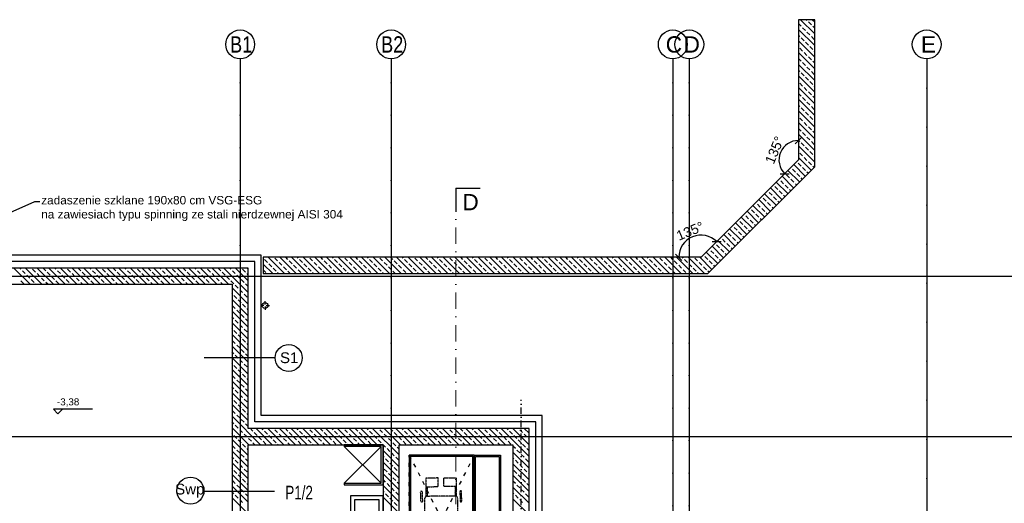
# Model space of a CAD drawing. Header units: millimetres. Extents: x -7023 to 53801, y 9849 to 33561.
# Tile 41 of 256: x 6790 to 8306, y 19279 to 20024. Entities that reach past the tile are written whole.
import ezdxf

# ---------------------------------------------------------------- set-up
doc = ezdxf.new("R2010")
doc.units = ezdxf.units.MM
for name, pattern in [('ACAD_ISO03W100', [30, 12, -18]), ('DASHDOT', [1, 0.5, -0.25, 0, -0.25]), ('DASHDOTX2', [2, 1, -0.5, 0, -0.5])]:
    doc.linetypes.add(name, pattern=pattern)
doc.layers.get('0').update_dxf_attribs({"lineweight": 9})
doc.layers.add('.IE_podklad', color=252, linetype='Continuous')
doc.layers.add('PA_Instalacja pożarowa_opis', color=7, linetype='Continuous', lineweight=5)
doc.layers.add('PROJEKT osie', color=251, linetype='DASHDOTX2', lineweight=9)
doc.styles.add('Arial', font='arial.ttf', dxfattribs={"height": 125})
doc.styles.add('Opisowy', font='arial.ttf')
doc.styles.add('q-arch-ARIAL01', font='arial.ttf', dxfattribs={"width": 0.7})
doc.styles.get("Standard").update_dxf_attribs({"font": 'arial.ttf'})
doc.linetypes.add('ZIGZAG', pattern='A,0.00254,-5.08,[131,ltypeshp.shx,S=5.08,R=0,X=-5.08,Y=0],-10.16,[131,ltypeshp.shx,S=5.08,R=180,X=5.08,Y=0],-5.08', length=20.32254)

# ---------------------------------------------------------------- blocks, each defined once
blk = doc.blocks.new('OSIE DOMKU')
at = {"layer": 'PROJEKT osie', "ltscale": 25}
for p, q in [((-32119.5, 6227), (-32119.5, 4134.8)), ((-31887, 6227), (-31887, 4134.8)), ((-31453.5, 6227), (-31453.5, 4134.8)), ((-31428, 6227), (-31428, 4134.8)), ((-33195, 5891.6), (-29896, 5891.6))]:
    blk.add_line(p, q, dxfattribs=at)
at = {"layer": 'PROJEKT osie', "ltscale": 30}
blk.add_line((-31062.6, 6226.3), (-31062.6, 4137.1), dxfattribs=at)
at = {"layer": 'PROJEKT osie', "linetype": 'Continuous'}
for centre in [(-32119.5, 6248.6), (-31887, 6248.6), (-31453.5, 6248.6), (-31428, 6248.6), (-31062.6, 6248.6)]:
    blk.add_circle(centre, 22.2, dxfattribs=at)
at = {"layer": 'PROJEKT osie', "char_height": 25, "attachment_point": 1}
for s, insert, width in [('{\\W0.8;B1}', (-32135, 6261), 492.116), ('{\\W0.8;B2}', (-31902.5, 6261), 492.116), ('C', (-31464.4, 6261), 492.116), ('D', (-31436.9, 6261), 492.116), ('E', (-31071.5, 6261), 28.914), ('E', (-31071.5, 6261), 492.116)]:
    blk.add_mtext(s, dxfattribs=dict(at, insert=insert, width=width))
blk = doc.blocks.new('_Oblique')
at = {"color": 0, "linetype": 'ByBlock', "lineweight": -2}
blk.add_line((-0.5, -0.5), (0.5, 0.5), dxfattribs=at)

msp = doc.modelspace()

# ---------------------------------------------------------------- linework, layer by layer
at = {"layer": '.IE_podklad'}
for p, q in [((8014.1, 20023.7), (7989.1, 20023.7)), ((7989.1, 20023.7), (7989.1, 19807.7)), ((8014.1, 20001.8), (7992.2, 20023.7)), ((8002.2, 20022.6), (8001.1, 20023.7)), ((8014.1, 20019.7), (8010.1, 20023.7)), ((8014.1, 19797.3), (8014.1, 20023.7)), ((7993.3, 20013.6), (7989.1, 20017.8)), ((8014.1, 19983.8), (7989.1, 20008.8)), ((8000, 20006.8), (7995.5, 20011.3)), ((8009, 20015.8), (8004.5, 20020.3)), ((8014.1, 20010.8), (8011.2, 20013.6)), ((7991, 19997.9), (7989.1, 19999.8)), ((7997.8, 19991.1), (7993.3, 19995.6)), ((8006.7, 20000.1), (8002.2, 20004.6)), ((8013.5, 19993.4), (8009, 19997.9)), ((8014.1, 19965.9), (7989.1, 19990.9)), ((7995.5, 19975.4), (7991, 19979.9)), ((8004.5, 19984.4), (8000, 19988.9)), ((8011.2, 19977.7), (8006.7, 19982.2)), ((8014.1, 19947.9), (7989.1, 19972.9)), ((7993.3, 19959.7), (7989.1, 19963.9)), ((8002.2, 19968.7), (7997.8, 19973.2)), ((8009, 19961.9), (8004.5, 19966.4)), ((8014.1, 19974.8), (8013.5, 19975.4)), ((8014.1, 19929.9), (7989.1, 19954.9)), ((8000, 19953), (7995.5, 19957.5)), ((8006.7, 19946.2), (8002.2, 19950.7)), ((8014.1, 19956.9), (8011.2, 19959.7)), ((7991, 19944), (7989.1, 19946)), ((8014.1, 19912), (7989.1, 19937)), ((7997.8, 19937.3), (7993.3, 19941.7)), ((8004.5, 19930.5), (8000, 19935)), ((8013.5, 19939.5), (8009, 19944)), ((8014.1, 19894), (7989.1, 19919)), ((7995.5, 19921.5), (7991, 19926)), ((8002.2, 19914.8), (7997.8, 19919.3)), ((8011.2, 19923.8), (8006.7, 19928.3)), ((8014.1, 19921), (8013.5, 19921.5)), ((7993.3, 19905.8), (7989.1, 19910)), ((8000, 19899.1), (7995.5, 19903.6)), ((8009, 19908.1), (8004.5, 19912.6)), ((8014.1, 19903), (8011.2, 19905.8)), ((8014.1, 19876.1), (7989.1, 19901.1)), ((7991, 19890.1), (7989.1, 19892.1)), ((7997.8, 19883.4), (7993.3, 19887.9)), ((8006.7, 19892.4), (8002.2, 19896.8)), ((8013.5, 19885.6), (8009, 19890.1)), ((8014.1, 19858.1), (7989.1, 19883.1)), ((7995.5, 19867.7), (7991, 19872.1)), ((8004.5, 19876.6), (8000, 19881.1)), ((8011.2, 19869.9), (8006.7, 19874.4)), ((8014.1, 19840.1), (7989.1, 19865.1)), ((8002.2, 19860.9), (7997.8, 19865.4)), ((8009, 19854.2), (8004.5, 19858.7)), ((8014.1, 19867.1), (8013.5, 19867.7)), ((7993.3, 19851.9), (7989.1, 19856.2)), ((8014.1, 19822.2), (7989.1, 19847.2)), ((8000, 19845.2), (7995.5, 19849.7)), ((8006.7, 19838.5), (8002.2, 19843)), ((8014.1, 19849.1), (8011.2, 19851.9)), ((7991, 19836.2), (7989.1, 19838.2)), ((8014.1, 19804.2), (7989.1, 19829.2)), ((7997.8, 19829.5), (7993.3, 19834)), ((8004.5, 19822.8), (8000, 19827.2)), ((8013.5, 19831.7), (8009, 19836.2)), ((8008.5, 19791.8), (7989.1, 19811.2)), ((7995.5, 19813.8), (7991, 19818.3)), ((8002.2, 19807), (7997.8, 19811.5)), ((8011.2, 19816), (8006.7, 19820.5)), ((8014.1, 19813.2), (8013.5, 19813.8)), ((7989.1, 19807.7), (7839.1, 19657.7)), ((7849.4, 19632.7), (8014.1, 19797.3)), ((7977.6, 19795.8), (7977.4, 19796)), ((7999.5, 19782.8), (7981.9, 19800.5)), ((7986.5, 19804.8), (7986.4, 19805)), ((7993.3, 19798.1), (7988.8, 19802.5)), ((8009, 19800.3), (8004.5, 19804.8)), ((8013, 19796.3), (8011.2, 19798.1)), ((7981.6, 19764.8), (7963.9, 19782.5)), ((7968.6, 19786.8), (7968.4, 19787)), ((7975.3, 19780.1), (7970.8, 19784.6)), ((7990.6, 19773.8), (7972.9, 19791.5)), ((7984.3, 19789.1), (7979.8, 19793.6)), ((7991, 19782.3), (7986.5, 19786.8)), ((8000, 19791.3), (7995.5, 19795.8)), ((8004, 19787.3), (8002.2, 19789.1)), ((7950.6, 19768.9), (7950.4, 19769.1)), ((7957.3, 19762.1), (7952.9, 19766.6)), ((7972.6, 19755.9), (7954.9, 19773.5)), ((7959.6, 19777.9), (7959.4, 19778)), ((7966.3, 19771.1), (7961.8, 19775.6)), ((7973.1, 19764.4), (7968.6, 19768.9)), ((7982, 19773.4), (7977.6, 19777.9)), ((7986.1, 19769.3), (7984.3, 19771.1)), ((7995, 19778.3), (7993.3, 19780.1)), ((7932.7, 19750.9), (7932.5, 19751.1)), ((7954.6, 19737.9), (7937, 19755.6)), ((7941.6, 19759.9), (7941.5, 19760.1)), ((7948.4, 19753.2), (7943.9, 19757.6)), ((7963.6, 19746.9), (7945.9, 19764.6)), ((7955.1, 19746.4), (7950.6, 19750.9)), ((7964.1, 19755.4), (7959.6, 19759.9)), ((7968.1, 19751.4), (7966.3, 19753.2)), ((7977.1, 19760.4), (7975.3, 19762.1)), ((7936.7, 19719.9), (7919, 19737.6)), ((7923.7, 19741.9), (7923.5, 19742.1)), ((7930.4, 19735.2), (7925.9, 19739.7)), ((7945.7, 19728.9), (7928, 19746.6)), ((7939.4, 19744.2), (7934.9, 19748.7)), ((7946.1, 19737.4), (7941.6, 19741.9)), ((7959.1, 19742.4), (7957.3, 19744.2)), ((7905.7, 19724), (7905.5, 19724.1)), ((7912.4, 19717.2), (7908, 19721.7)), ((7927.7, 19711), (7910, 19728.6)), ((7914.7, 19733), (7914.5, 19733.1)), ((7921.4, 19726.2), (7916.9, 19730.7)), ((7928.2, 19719.5), (7923.7, 19724)), ((7937.1, 19728.5), (7932.7, 19733)), ((7941.2, 19724.4), (7939.4, 19726.2)), ((7950.1, 19733.4), (7948.4, 19735.2)), ((7887.7, 19706), (7887.6, 19706.2)), ((7909.7, 19693), (7892.1, 19710.7)), ((7896.7, 19715), (7896.5, 19715.2)), ((7903.5, 19708.3), (7899, 19712.7)), ((7918.7, 19702), (7901, 19719.7)), ((7910.2, 19701.5), (7905.7, 19706)), ((7919.2, 19710.5), (7914.7, 19715)), ((7923.2, 19706.5), (7921.4, 19708.3)), ((7932.2, 19715.5), (7930.4, 19717.2)), ((7891.8, 19675), (7874.1, 19692.7)), ((7878.8, 19697), (7878.6, 19697.2)), ((7885.5, 19690.3), (7881, 19694.8)), ((7900.8, 19684), (7883.1, 19701.7)), ((7894.5, 19699.3), (7890, 19703.8)), ((7901.2, 19692.5), (7896.7, 19697)), ((7905.2, 19688.5), (7903.5, 19690.3)), ((7914.2, 19697.5), (7912.4, 19699.3)), ((7873.8, 19657.1), (7856.1, 19674.8)), ((7860.8, 19679.1), (7860.6, 19679.2)), ((7867.5, 19672.3), (7863.1, 19676.8)), ((7882.8, 19666.1), (7865.1, 19683.7)), ((7869.8, 19688), (7869.6, 19688.2)), ((7876.5, 19681.3), (7872, 19685.8)), ((7883.3, 19674.6), (7878.8, 19679.1)), ((7892.2, 19683.6), (7887.7, 19688)), ((7896.3, 19679.5), (7894.5, 19681.3)), ((7162.1, 19661.2), (6698.1, 19661.2)), ((7162.1, 19414.2), (7162.1, 19661.2)), ((7842.8, 19661.1), (7842.7, 19661.3)), ((7864.8, 19648.1), (7847.2, 19665.8)), ((7851.8, 19670.1), (7851.6, 19670.3)), ((7858.6, 19663.4), (7854.1, 19667.8)), ((7865.3, 19656.6), (7860.8, 19661.1)), ((7874.3, 19665.6), (7869.8, 19670.1)), ((7878.3, 19661.6), (7876.5, 19663.4)), ((7887.3, 19670.6), (7885.5, 19672.3)), ((7165.1, 19657.7), (7165.1, 19632.7)), ((7839.1, 19657.7), (7165.1, 19657.7)), ((7179.8, 19632.7), (7165.1, 19647.4)), ((7171.6, 19649.9), (7167.1, 19654.4)), ((7197.8, 19632.7), (7172.8, 19657.7)), ((7178.3, 19643.1), (7173.8, 19647.6)), ((7187.3, 19652.1), (7182.8, 19656.6)), ((7194, 19645.4), (7189.5, 19649.9)), ((7215.7, 19632.7), (7190.7, 19657.7)), ((7203, 19654.4), (7199.7, 19657.7)), ((7209.7, 19647.6), (7205.3, 19652.1)), ((7233.7, 19632.7), (7208.7, 19657.7)), ((7216.5, 19640.9), (7212, 19645.4)), ((7218.7, 19656.6), (7217.7, 19657.7)), ((7225.5, 19649.9), (7221, 19654.4)), ((7251.6, 19632.7), (7226.6, 19657.7)), ((7232.2, 19643.1), (7227.7, 19647.6)), ((7241.2, 19652.1), (7236.7, 19656.6)), ((7247.9, 19645.4), (7243.4, 19649.9)), ((7269.6, 19632.7), (7244.6, 19657.7)), ((7256.9, 19654.4), (7253.6, 19657.7)), ((7263.6, 19647.6), (7259.1, 19652.1)), ((7287.6, 19632.7), (7262.6, 19657.7)), ((7270.4, 19640.9), (7265.9, 19645.4)), ((7272.6, 19656.6), (7271.5, 19657.7)), ((7279.3, 19649.9), (7274.8, 19654.4)), ((7305.5, 19632.7), (7280.5, 19657.7)), ((7286.1, 19643.1), (7281.6, 19647.6)), ((7295.1, 19652.1), (7290.6, 19656.6)), ((7301.8, 19645.4), (7297.3, 19649.9)), ((7323.5, 19632.7), (7298.5, 19657.7)), ((7310.8, 19654.4), (7307.5, 19657.7)), ((7317.5, 19647.6), (7313, 19652.1)), ((7341.4, 19632.7), (7316.4, 19657.7)), ((7324.2, 19640.9), (7319.7, 19645.4)), ((7326.5, 19656.6), (7325.4, 19657.7)), ((7333.2, 19649.9), (7328.7, 19654.4)), ((7359.4, 19632.7), (7334.4, 19657.7)), ((7340, 19643.1), (7335.5, 19647.6)), ((7348.9, 19652.1), (7344.4, 19656.6)), ((7355.7, 19645.4), (7351.2, 19649.9)), ((7377.4, 19632.7), (7352.4, 19657.7)), ((7364.6, 19654.4), (7361.3, 19657.7)), ((7371.4, 19647.6), (7366.9, 19652.1)), ((7395.3, 19632.7), (7370.3, 19657.7)), ((7378.1, 19640.9), (7373.6, 19645.4)), ((7380.4, 19656.6), (7379.3, 19657.7)), ((7387.1, 19649.9), (7382.6, 19654.4)), ((7413.3, 19632.7), (7388.3, 19657.7)), ((7393.8, 19643.1), (7389.3, 19647.6)), ((7402.8, 19652.1), (7398.3, 19656.6)), ((7409.6, 19645.4), (7405.1, 19649.9)), ((7431.2, 19632.7), (7406.2, 19657.7)), ((7418.5, 19654.4), (7415.2, 19657.7)), ((7425.3, 19647.6), (7420.8, 19652.1)), ((7449.2, 19632.7), (7424.2, 19657.7)), ((7432, 19640.9), (7427.5, 19645.4)), ((7434.2, 19656.6), (7433.2, 19657.7)), ((7441, 19649.9), (7436.5, 19654.4)), ((7467.2, 19632.7), (7442.2, 19657.7)), ((7447.7, 19643.1), (7443.2, 19647.6)), ((7456.7, 19652.1), (7452.2, 19656.6)), ((7463.4, 19645.4), (7458.9, 19649.9)), ((7485.1, 19632.7), (7460.1, 19657.7)), ((7472.4, 19654.4), (7469.1, 19657.7)), ((7479.1, 19647.6), (7474.7, 19652.1)), ((7503.1, 19632.7), (7478.1, 19657.7)), ((7485.9, 19640.9), (7481.4, 19645.4)), ((7488.1, 19656.6), (7487.1, 19657.7)), ((7494.9, 19649.9), (7490.4, 19654.4)), ((7521.1, 19632.7), (7496.1, 19657.7)), ((7501.6, 19643.1), (7497.1, 19647.6)), ((7510.6, 19652.1), (7506.1, 19656.6)), ((7517.3, 19645.4), (7512.8, 19649.9)), ((7539, 19632.7), (7514, 19657.7)), ((7526.3, 19654.4), (7523, 19657.7)), ((7533, 19647.6), (7528.5, 19652.1)), ((7557, 19632.7), (7532, 19657.7)), ((7539.8, 19640.9), (7535.3, 19645.4)), ((7542, 19656.6), (7541, 19657.7)), ((7548.7, 19649.9), (7544.3, 19654.4)), ((7574.9, 19632.7), (7549.9, 19657.7)), ((7555.5, 19643.1), (7551, 19647.6)), ((7564.5, 19652.1), (7560, 19656.6)), ((7571.2, 19645.4), (7566.7, 19649.9)), ((7592.9, 19632.7), (7567.9, 19657.7)), ((7580.2, 19654.4), (7576.9, 19657.7)), ((7586.9, 19647.6), (7582.4, 19652.1)), ((7610.9, 19632.7), (7585.9, 19657.7)), ((7593.6, 19640.9), (7589.2, 19645.4)), ((7595.9, 19656.6), (7594.8, 19657.7)), ((7602.6, 19649.9), (7598.1, 19654.4)), ((7628.8, 19632.7), (7603.8, 19657.7)), ((7609.4, 19643.1), (7604.9, 19647.6)), ((7618.3, 19652.1), (7613.9, 19656.6)), ((7625.1, 19645.4), (7620.6, 19649.9)), ((7646.8, 19632.7), (7621.8, 19657.7)), ((7634.1, 19654.4), (7630.8, 19657.7)), ((7640.8, 19647.6), (7636.3, 19652.1)), ((7664.7, 19632.7), (7639.7, 19657.7)), ((7647.5, 19640.9), (7643, 19645.4)), ((7649.8, 19656.6), (7648.7, 19657.7)), ((7656.5, 19649.9), (7652, 19654.4)), ((7682.7, 19632.7), (7657.7, 19657.7)), ((7663.2, 19643.1), (7658.8, 19647.6)), ((7672.2, 19652.1), (7667.7, 19656.6)), ((7679, 19645.4), (7674.5, 19649.9)), ((7700.7, 19632.7), (7675.7, 19657.7)), ((7687.9, 19654.4), (7684.6, 19657.7)), ((7694.7, 19647.6), (7690.2, 19652.1)), ((7718.6, 19632.7), (7693.6, 19657.7)), ((7701.4, 19640.9), (7696.9, 19645.4)), ((7703.7, 19656.6), (7702.6, 19657.7)), ((7710.4, 19649.9), (7705.9, 19654.4)), ((7736.6, 19632.7), (7711.6, 19657.7)), ((7717.1, 19643.1), (7712.6, 19647.6)), ((7726.1, 19652.1), (7721.6, 19656.6)), ((7732.8, 19645.4), (7728.3, 19649.9)), ((7754.5, 19632.7), (7729.5, 19657.7)), ((7741.8, 19654.4), (7738.5, 19657.7)), ((7748.6, 19647.6), (7744.1, 19652.1)), ((7772.5, 19632.7), (7747.5, 19657.7)), ((7755.3, 19640.9), (7750.8, 19645.4)), ((7757.5, 19656.6), (7756.5, 19657.7)), ((7764.3, 19649.9), (7759.8, 19654.4)), ((7790.5, 19632.7), (7765.5, 19657.7)), ((7771, 19643.1), (7766.5, 19647.6)), ((7780, 19652.1), (7775.5, 19656.6)), ((7786.7, 19645.4), (7782.2, 19649.9)), ((7808.4, 19632.7), (7783.4, 19657.7)), ((7795.7, 19654.4), (7792.4, 19657.7)), ((7802.4, 19647.6), (7797.9, 19652.1)), ((7826.4, 19632.7), (7801.4, 19657.7)), ((7809.2, 19640.9), (7804.7, 19645.4)), ((7811.4, 19656.6), (7810.4, 19657.7)), ((7818.2, 19649.9), (7813.7, 19654.4)), ((7844.3, 19632.7), (7819.3, 19657.7)), ((7824.9, 19643.1), (7820.4, 19647.6)), ((7833.9, 19652.1), (7829.4, 19656.6)), ((7840.6, 19645.4), (7836.1, 19649.9)), ((7855.9, 19639.1), (7837.3, 19657.7)), ((7849.6, 19654.4), (7845.1, 19658.9)), ((7856.3, 19647.6), (7851.8, 19652.1)), ((7860.3, 19643.6), (7858.6, 19645.4)), ((7869.3, 19652.6), (7867.5, 19654.4)), ((7142.1, 19641.2), (6698.1, 19641.2)), ((6806.3, 19616.2), (6781.3, 19641.2)), ((6792.2, 19639.3), (6790.3, 19641.2)), ((6798.9, 19632.6), (6794.4, 19637.1)), ((6824.3, 19616.2), (6799.3, 19641.2)), ((6805.7, 19625.8), (6801.2, 19630.3)), ((6814.6, 19634.8), (6810.1, 19639.3)), ((6821.4, 19628.1), (6816.9, 19632.6)), ((6842.2, 19616.2), (6817.2, 19641.2)), ((6830.3, 19637.1), (6826.2, 19641.2)), ((6837.1, 19630.3), (6832.6, 19634.8)), ((6860.2, 19616.2), (6835.2, 19641.2)), ((6846.1, 19639.3), (6844.2, 19641.2)), ((6852.8, 19632.6), (6848.3, 19637.1)), ((6878.2, 19616.2), (6853.2, 19641.2)), ((6859.5, 19625.8), (6855, 19630.3)), ((6868.5, 19634.8), (6864, 19639.3)), ((6875.2, 19628.1), (6870.8, 19632.6)), ((6896.1, 19616.2), (6871.1, 19641.2)), ((6884.2, 19637.1), (6880.1, 19641.2)), ((6891, 19630.3), (6886.5, 19634.8)), ((6914.1, 19616.2), (6889.1, 19641.2)), ((6899.9, 19639.3), (6898.1, 19641.2)), ((6906.7, 19632.6), (6902.2, 19637.1)), ((6932, 19616.2), (6907, 19641.2)), ((6913.4, 19625.8), (6908.9, 19630.3)), ((6922.4, 19634.8), (6917.9, 19639.3)), ((6929.1, 19628.1), (6924.6, 19632.6)), ((6950, 19616.2), (6925, 19641.2)), ((6938.1, 19637.1), (6934, 19641.2)), ((6944.8, 19630.3), (6940.4, 19634.8)), ((6968, 19616.2), (6943, 19641.2)), ((6953.8, 19639.3), (6952, 19641.2)), ((6960.6, 19632.6), (6956.1, 19637.1)), ((6985.9, 19616.2), (6960.9, 19641.2)), ((6967.3, 19625.8), (6962.8, 19630.3)), ((6976.3, 19634.8), (6971.8, 19639.3)), ((6983, 19628.1), (6978.5, 19632.6)), ((7003.9, 19616.2), (6978.9, 19641.2)), ((6992, 19637.1), (6987.9, 19641.2)), ((6998.7, 19630.3), (6994.2, 19634.8)), ((7021.9, 19616.2), (6996.9, 19641.2)), ((7007.7, 19639.3), (7005.8, 19641.2)), ((7014.4, 19632.6), (7010, 19637.1)), ((7039.8, 19616.2), (7014.8, 19641.2)), ((7021.2, 19625.8), (7016.7, 19630.3)), ((7030.2, 19634.8), (7025.7, 19639.3)), ((7036.9, 19628.1), (7032.4, 19632.6)), ((7057.8, 19616.2), (7032.8, 19641.2)), ((7045.9, 19637.1), (7041.8, 19641.2)), ((7052.6, 19630.3), (7048.1, 19634.8)), ((7075.7, 19616.2), (7050.7, 19641.2)), ((7061.6, 19639.3), (7059.7, 19641.2)), ((7068.3, 19632.6), (7063.8, 19637.1)), ((7093.7, 19616.2), (7068.7, 19641.2)), ((7075.1, 19625.8), (7070.6, 19630.3)), ((7084, 19634.8), (7079.6, 19639.3)), ((7090.8, 19628.1), (7086.3, 19632.6)), ((7111.7, 19616.2), (7086.7, 19641.2)), ((7099.8, 19637.1), (7095.6, 19641.2)), ((7106.5, 19630.3), (7102, 19634.8)), ((7142.1, 19603.7), (7104.6, 19641.2)), ((7115.5, 19639.3), (7113.6, 19641.2)), ((7122.2, 19632.6), (7117.7, 19637.1)), ((7142.1, 19621.7), (7122.6, 19641.2)), ((7128.9, 19625.8), (7124.5, 19630.3)), ((7137.9, 19634.8), (7133.4, 19639.3)), ((7142.1, 19630.7), (7140.2, 19632.6)), ((7142.1, 19639.7), (7140.5, 19641.2)), ((7142.1, 19394.2), (7142.1, 19641.2)), ((7169.3, 19634.2), (7165.1, 19638.4)), ((7165.1, 19632.7), (7849.4, 19632.7)), ((7185, 19636.4), (7180.6, 19640.9)), ((7188.8, 19632.7), (7187.3, 19634.2)), ((7200.8, 19638.7), (7196.3, 19643.1)), ((7206.7, 19632.7), (7203, 19636.4)), ((7223.2, 19634.2), (7218.7, 19638.7)), ((7238.9, 19636.4), (7234.4, 19640.9)), ((7242.7, 19632.7), (7241.2, 19634.2)), ((7254.6, 19638.7), (7250.2, 19643.1)), ((7260.6, 19632.7), (7256.9, 19636.4)), ((7277.1, 19634.2), (7272.6, 19638.7)), ((7292.8, 19636.4), (7288.3, 19640.9)), ((7296.5, 19632.7), (7295.1, 19634.2)), ((7308.5, 19638.7), (7304, 19643.1)), ((7314.5, 19632.7), (7310.8, 19636.4)), ((7331, 19634.2), (7326.5, 19638.7)), ((7346.7, 19636.4), (7342.2, 19640.9)), ((7350.4, 19632.7), (7348.9, 19634.2)), ((7362.4, 19638.7), (7357.9, 19643.1)), ((7368.4, 19632.7), (7364.6, 19636.4)), ((7384.9, 19634.2), (7380.4, 19638.7)), ((7400.6, 19636.4), (7396.1, 19640.9)), ((7404.3, 19632.7), (7402.8, 19634.2)), ((7416.3, 19638.7), (7411.8, 19643.1)), ((7422.3, 19632.7), (7418.5, 19636.4)), ((7438.7, 19634.2), (7434.2, 19638.7)), ((7454.5, 19636.4), (7450, 19640.9)), ((7458.2, 19632.7), (7456.7, 19634.2)), ((7470.2, 19638.7), (7465.7, 19643.1)), ((7476.1, 19632.7), (7472.4, 19636.4)), ((7492.6, 19634.2), (7488.1, 19638.7)), ((7508.3, 19636.4), (7503.8, 19640.9)), ((7512.1, 19632.7), (7510.6, 19634.2)), ((7524, 19638.7), (7519.6, 19643.1)), ((7530, 19632.7), (7526.3, 19636.4)), ((7546.5, 19634.2), (7542, 19638.7)), ((7562.2, 19636.4), (7557.7, 19640.9)), ((7566, 19632.7), (7564.5, 19634.2)), ((7577.9, 19638.7), (7573.4, 19643.1)), ((7583.9, 19632.7), (7580.2, 19636.4)), ((7600.4, 19634.2), (7595.9, 19638.7)), ((7616.1, 19636.4), (7611.6, 19640.9)), ((7619.8, 19632.7), (7618.3, 19634.2)), ((7631.8, 19638.7), (7627.3, 19643.1)), ((7637.8, 19632.7), (7634.1, 19636.4)), ((7654.3, 19634.2), (7649.8, 19638.7)), ((7670, 19636.4), (7665.5, 19640.9)), ((7673.7, 19632.7), (7672.2, 19634.2)), ((7685.7, 19638.7), (7681.2, 19643.1)), ((7691.7, 19632.7), (7687.9, 19636.4)), ((7708.1, 19634.2), (7703.7, 19638.7)), ((7723.9, 19636.4), (7719.4, 19640.9)), ((7727.6, 19632.7), (7726.1, 19634.2)), ((7739.6, 19638.7), (7735.1, 19643.1)), ((7745.6, 19632.7), (7741.8, 19636.4)), ((7762, 19634.2), (7757.5, 19638.7)), ((7777.7, 19636.4), (7773.3, 19640.9)), ((7781.5, 19632.7), (7780, 19634.2)), ((7793.5, 19638.7), (7789, 19643.1)), ((7799.4, 19632.7), (7795.7, 19636.4)), ((7815.9, 19634.2), (7811.4, 19638.7)), ((7831.6, 19636.4), (7827.1, 19640.9)), ((7835.4, 19632.7), (7833.9, 19634.2)), ((7847.3, 19638.7), (7842.8, 19643.1)), ((7851.4, 19634.6), (7849.6, 19636.4)), ((6698.1, 19616.2), (7117.1, 19616.2)), ((6796.7, 19616.8), (6792.2, 19621.3)), ((6812.4, 19619.1), (6807.9, 19623.6)), ((6815.3, 19616.2), (6814.6, 19616.8)), ((6828.1, 19621.3), (6823.6, 19625.8)), ((6833.3, 19616.2), (6830.3, 19619.1)), ((6843.8, 19623.6), (6839.3, 19628.1)), ((6850.6, 19616.8), (6846.1, 19621.3)), ((6866.3, 19619.1), (6861.8, 19623.6)), ((6869.2, 19616.2), (6868.5, 19616.8)), ((6882, 19621.3), (6877.5, 19625.8)), ((6887.1, 19616.2), (6884.2, 19619.1)), ((6897.7, 19623.6), (6893.2, 19628.1)), ((6904.4, 19616.8), (6899.9, 19621.3)), ((6920.2, 19619.1), (6915.7, 19623.6)), ((6923.1, 19616.2), (6922.4, 19616.8)), ((6935.9, 19621.3), (6931.4, 19625.8)), ((6941, 19616.2), (6938.1, 19619.1)), ((6951.6, 19623.6), (6947.1, 19628.1)), ((6958.3, 19616.8), (6953.8, 19621.3)), ((6974, 19619.1), (6969.5, 19623.6)), ((6977, 19616.2), (6976.3, 19616.8)), ((6989.7, 19621.3), (6985.3, 19625.8)), ((6994.9, 19616.2), (6992, 19619.1)), ((7005.5, 19623.6), (7001, 19628.1)), ((7012.2, 19616.8), (7007.7, 19621.3)), ((7027.9, 19619.1), (7023.4, 19623.6)), ((7030.8, 19616.2), (7030.2, 19616.8)), ((7043.6, 19621.3), (7039.1, 19625.8)), ((7048.8, 19616.2), (7045.9, 19619.1)), ((7059.3, 19623.6), (7054.9, 19628.1)), ((7066.1, 19616.8), (7061.6, 19621.3)), ((7081.8, 19619.1), (7077.3, 19623.6)), ((7084.7, 19616.2), (7084, 19616.8)), ((7097.5, 19621.3), (7093, 19625.8)), ((7102.7, 19616.2), (7099.8, 19619.1)), ((7113.2, 19623.6), (7108.7, 19628.1)), ((7120, 19616.8), (7115.5, 19621.3)), ((7117.1, 19616.2), (7117.1, 19155.2)), ((7126.7, 19610.1), (7122.2, 19614.6)), ((7135.7, 19619.1), (7131.2, 19623.6)), ((7142.1, 19612.7), (7137.9, 19616.8)), ((7142.1, 19585.8), (7117.1, 19610.8)), ((7117.7, 19601.1), (7117.1, 19601.8)), ((7133.4, 19603.4), (7128.9, 19607.9)), ((7140.2, 19596.6), (7135.7, 19601.1)), ((7142.1, 19567.8), (7117.1, 19592.8)), ((7124.5, 19594.4), (7120, 19598.9)), ((7131.2, 19587.7), (7126.7, 19592.2)), ((7137.9, 19580.9), (7133.4, 19585.4)), ((7142.1, 19549.9), (7117.1, 19574.9)), ((7122.2, 19578.7), (7117.7, 19583.2)), ((7128.9, 19571.9), (7124.5, 19576.4)), ((7135.7, 19565.2), (7131.2, 19569.7)), ((7142.1, 19576.8), (7140.2, 19578.7)), ((7120, 19563), (7117.1, 19565.9)), ((7142.1, 19531.9), (7117.1, 19556.9)), ((7126.7, 19556.2), (7122.2, 19560.7)), ((7133.4, 19549.5), (7128.9, 19554)), ((7142.1, 19558.8), (7137.9, 19563)), ((7117.7, 19547.3), (7117.1, 19547.9)), ((7142.1, 19513.9), (7117.1, 19538.9)), ((7124.5, 19540.5), (7120, 19545)), ((7140.2, 19542.8), (7135.7, 19547.3)), ((7122.2, 19524.8), (7117.7, 19529.3)), ((7131.2, 19533.8), (7126.7, 19538.3)), ((7137.9, 19527), (7133.4, 19531.5)), ((7142.1, 19522.9), (7140.2, 19524.8)), ((7142.1, 19496), (7117.1, 19521)), ((7120, 19509.1), (7117.1, 19512)), ((7128.9, 19518.1), (7124.5, 19522.6)), ((7135.7, 19511.3), (7131.2, 19515.8)), ((7142.1, 19505), (7137.9, 19509.1)), ((7074.3, 19503.3), (7183.3, 19503.3)), ((7142.1, 19478), (7117.1, 19503)), ((7117.7, 19493.4), (7117.1, 19494)), ((7126.7, 19502.4), (7122.2, 19506.8)), ((7133.4, 19495.6), (7128.9, 19500.1)), ((7140.2, 19488.9), (7135.7, 19493.4)), ((7142.1, 19460.1), (7117.1, 19485.1)), ((7124.5, 19486.6), (7120, 19491.1)), ((7131.2, 19479.9), (7126.7, 19484.4)), ((7137.9, 19473.2), (7133.4, 19477.7)), ((7142.1, 19442.1), (7117.1, 19467.1)), ((7122.2, 19470.9), (7117.7, 19475.4)), ((7128.9, 19464.2), (7124.5, 19468.7)), ((7142.1, 19469), (7140.2, 19470.9)), ((7120, 19455.2), (7117.1, 19458.1)), ((7142.1, 19424.1), (7117.1, 19449.1)), ((7126.7, 19448.5), (7122.2, 19453)), ((7135.7, 19457.5), (7131.2, 19461.9)), ((7142.1, 19451.1), (7137.9, 19455.2)), ((7117.7, 19439.5), (7117.1, 19440.1)), ((7124.5, 19432.8), (7120, 19437.2)), ((7133.4, 19441.7), (7128.9, 19446.2)), ((7140.2, 19435), (7135.7, 19439.5)), ((6902.3, 19424), (6842.1, 19424)), ((6842.1, 19424), (6849.2, 19416.9)), ((6849.2, 19416.9), (6856.3, 19424)), ((7142.1, 19406.2), (7117.1, 19431.2)), ((7122.2, 19417), (7117.7, 19421.5)), ((7131.2, 19426), (7126.7, 19430.5)), ((7137.9, 19419.3), (7133.4, 19423.8)), ((7142.1, 19415.1), (7140.2, 19417)), ((7161.1, 19369.2), (7117.1, 19413.2)), ((7120, 19401.3), (7117.1, 19404.2)), ((7128.9, 19410.3), (7124.5, 19414.8)), ((7135.7, 19403.6), (7131.2, 19408.1)), ((7594.6, 19414.2), (7162.1, 19414.2)), ((7594.6, 19175.2), (7594.6, 19414.2)), ((7143.1, 19369.2), (7117.1, 19395.2)), ((7126.7, 19394.6), (7122.2, 19399.1)), ((7133.4, 19387.9), (7128.9, 19392.3)), ((7142.1, 19397.2), (7137.9, 19401.3)), ((7349.6, 19394.2), (7142.1, 19394.2)), ((7149.1, 19390.1), (7144.8, 19394.4)), ((7155.9, 19383.4), (7151.4, 19387.9)), ((7179, 19369.2), (7153.8, 19394.4)), ((7164.9, 19392.3), (7162.8, 19394.4)), ((7171.6, 19385.6), (7167.1, 19390.1)), ((7197, 19369.2), (7171.8, 19394.4)), ((7187.3, 19387.9), (7182.8, 19392.3)), ((7215, 19369.2), (7189.8, 19394.4)), ((7203, 19390.1), (7198.8, 19394.4)), ((7209.8, 19383.4), (7205.3, 19387.9)), ((7232.9, 19369.2), (7207.7, 19394.4)), ((7218.7, 19392.3), (7216.7, 19394.4)), ((7225.5, 19385.6), (7221, 19390.1)), ((7250.9, 19369.2), (7225.7, 19394.4)), ((7241.2, 19387.9), (7236.7, 19392.3)), ((7268.9, 19369.2), (7243.7, 19394.3)), ((7256.9, 19390.1), (7252.7, 19394.3)), ((7263.6, 19383.4), (7259.2, 19387.9)), ((7286.8, 19369.2), (7261.6, 19394.3)), ((7272.6, 19392.3), (7270.6, 19394.3)), ((7279.4, 19385.6), (7274.9, 19390.1)), ((7304.8, 19369.2), (7279.6, 19394.3)), ((7295.1, 19387.9), (7290.6, 19392.3)), ((7322.7, 19369.2), (7297.6, 19394.3)), ((7310.8, 19390.1), (7306.6, 19394.3)), ((7317.5, 19383.4), (7313, 19387.9)), ((7340.7, 19369.2), (7315.6, 19394.3)), ((7326.5, 19392.3), (7324.5, 19394.3)), ((7333.2, 19385.6), (7328.8, 19390.1)), ((7374.6, 19353.3), (7333.5, 19394.3)), ((7349, 19387.9), (7344.5, 19392.3)), ((7574.6, 19394.2), (7349.6, 19394.2)), ((7376.6, 19369.2), (7351.5, 19394.3)), ((7364.7, 19390.1), (7360.5, 19394.3)), ((7371.4, 19383.4), (7366.9, 19387.9)), ((7394.6, 19369.2), (7369.5, 19394.3)), ((7380.4, 19392.3), (7378.5, 19394.3)), ((7387.1, 19385.6), (7382.6, 19390.1)), ((7412.5, 19369.2), (7387.4, 19394.3)), ((7402.8, 19387.9), (7398.3, 19392.3)), ((7430.5, 19369.2), (7405.4, 19394.3)), ((7418.6, 19390.1), (7414.4, 19394.3)), ((7425.3, 19383.4), (7420.8, 19387.9)), ((7448.5, 19369.2), (7423.4, 19394.3)), ((7434.3, 19392.3), (7432.4, 19394.3)), ((7441, 19385.6), (7436.5, 19390.1)), ((7466.4, 19369.2), (7441.3, 19394.2)), ((7456.7, 19387.9), (7452.2, 19392.3)), ((7484.4, 19369.2), (7459.3, 19394.2)), ((7472.4, 19390.1), (7468.3, 19394.2)), ((7479.2, 19383.4), (7474.7, 19387.9)), ((7502.3, 19369.2), (7477.3, 19394.2)), ((7488.2, 19392.3), (7486.3, 19394.2)), ((7494.9, 19385.6), (7490.4, 19390.1)), ((7520.3, 19369.2), (7495.3, 19394.2)), ((7510.6, 19387.9), (7506.1, 19392.3)), ((7538.3, 19369.2), (7513.2, 19394.2)), ((7526.3, 19390.1), (7522.2, 19394.2)), ((7533.1, 19383.4), (7528.6, 19387.9)), ((7574.6, 19350.8), (7531.2, 19394.2)), ((7542, 19392.3), (7540.2, 19394.2)), ((7548.8, 19385.6), (7544.3, 19390.1)), ((7574.6, 19368.8), (7549.2, 19394.2)), ((7564.5, 19387.9), (7560, 19392.3)), ((7574.6, 19386.8), (7567.1, 19394.2)), ((7574.6, 19155.2), (7574.6, 19394.2)), ((7117.7, 19385.6), (7117.1, 19386.3)), ((7142.1, 19352.3), (7117.1, 19377.3)), ((7124.5, 19378.9), (7120, 19383.4)), ((7131.2, 19372.1), (7126.7, 19376.6)), ((7140.2, 19381.1), (7135.7, 19385.6)), ((7146.9, 19374.4), (7142.4, 19378.9)), ((7152.1, 19369.2), (7149.1, 19372.1)), ((7162.6, 19376.6), (7158.1, 19381.1)), ((7169.4, 19369.9), (7164.9, 19374.4)), ((7178.3, 19378.9), (7173.8, 19383.4)), ((7185.1, 19372.1), (7180.6, 19376.6)), ((7194, 19381.1), (7189.6, 19385.6)), ((7200.8, 19374.4), (7196.3, 19378.9)), ((7206, 19369.2), (7203, 19372.1)), ((7216.5, 19376.6), (7212, 19381.1)), ((7223.2, 19369.9), (7218.7, 19374.4)), ((7232.2, 19378.9), (7227.7, 19383.4)), ((7238.9, 19372.1), (7234.5, 19376.6)), ((7247.9, 19381.1), (7243.4, 19385.6)), ((7254.7, 19374.4), (7250.2, 19378.9)), ((7259.9, 19369.2), (7256.9, 19372.1)), ((7270.4, 19376.6), (7265.9, 19381.1)), ((7277.1, 19369.9), (7272.6, 19374.4)), ((7286.1, 19378.9), (7281.6, 19383.4)), ((7292.8, 19372.1), (7288.3, 19376.6)), ((7301.8, 19381.1), (7297.3, 19385.6)), ((7308.5, 19374.4), (7304.1, 19378.9)), ((7313.8, 19369.2), (7310.8, 19372.1)), ((7324.3, 19376.6), (7319.8, 19381.1)), ((7331, 19369.9), (7326.5, 19374.4)), ((7340, 19378.9), (7335.5, 19383.4)), ((7346.7, 19372.1), (7342.2, 19376.6)), ((7355.7, 19381.1), (7351.2, 19385.6)), ((7362.4, 19374.4), (7357.9, 19378.9)), ((7369.2, 19367.6), (7364.7, 19372.1)), ((7378.1, 19376.6), (7373.7, 19381.1)), ((7384.9, 19369.9), (7380.4, 19374.4)), ((7393.9, 19378.9), (7389.4, 19383.4)), ((7400.6, 19372.1), (7396.1, 19376.6)), ((7409.6, 19381.1), (7405.1, 19385.6)), ((7416.3, 19374.4), (7411.8, 19378.9)), ((7421.5, 19369.2), (7418.6, 19372.1)), ((7432, 19376.6), (7427.5, 19381.1)), ((7438.8, 19369.9), (7434.3, 19374.4)), ((7447.7, 19378.9), (7443.3, 19383.4)), ((7454.5, 19372.1), (7450, 19376.6)), ((7463.5, 19381.1), (7459, 19385.6)), ((7470.2, 19374.4), (7465.7, 19378.9)), ((7475.4, 19369.2), (7472.4, 19372.1)), ((7485.9, 19376.6), (7481.4, 19381.1)), ((7492.6, 19369.9), (7488.2, 19374.4)), ((7501.6, 19378.9), (7497.1, 19383.4)), ((7508.4, 19372.1), (7503.9, 19376.6)), ((7517.3, 19381.1), (7512.8, 19385.6)), ((7524.1, 19374.4), (7519.6, 19378.9)), ((7529.3, 19369.2), (7526.3, 19372.1)), ((7539.8, 19376.6), (7535.3, 19381.1)), ((7546.5, 19369.9), (7542, 19374.4)), ((7555.5, 19378.9), (7551, 19383.4)), ((7562.2, 19372.1), (7557.7, 19376.6)), ((7571.2, 19381.1), (7566.7, 19385.6)), ((7574.6, 19377.8), (7573.5, 19378.9)), ((7142.1, 19334.3), (7117.1, 19359.3)), ((7122.2, 19363.2), (7117.7, 19367.6)), ((7128.9, 19356.4), (7124.5, 19360.9)), ((7137.9, 19365.4), (7133.4, 19369.9)), ((7142.1, 19361.3), (7140.2, 19363.2)), ((7142.1, 19155.2), (7142.1, 19369.2)), ((7142.1, 19369.2), (7349.6, 19369.2)), ((7188, 19369.2), (7187.3, 19369.9)), ((7241.9, 19369.2), (7241.2, 19369.9)), ((7349.6, 19369.2), (7289.6, 19369.2)), ((7289.6, 19369.2), (7289.6, 19366.4)), ((7346.8, 19366.4), (7289.6, 19366.4)), ((7289.6, 19366.4), (7346.8, 19310)), ((7289.6, 19310), (7346.8, 19366.4)), ((7295.8, 19369.2), (7295.1, 19369.9)), ((7346.8, 19310), (7346.8, 19366.4)), ((7353.4, 19365.4), (7349, 19369.9)), ((7349.6, 19369.2), (7349.6, 19155.2)), ((7349.6, 19307.2), (7349.6, 19369.2)), ((7374.6, 19335.3), (7349.6, 19360.3)), ((7360.2, 19358.7), (7355.7, 19363.2)), ((7366.9, 19351.9), (7362.4, 19356.4)), ((7374.6, 19362.3), (7371.4, 19365.4)), ((7374.6, 19155.2), (7374.6, 19369.2)), ((7374.6, 19369.2), (7549.6, 19369.2)), ((7403.6, 19369.2), (7402.8, 19369.9)), ((7457.4, 19369.2), (7456.7, 19369.9)), ((7511.3, 19369.2), (7510.6, 19369.9)), ((7549.6, 19369.2), (7549.6, 19155.2)), ((7553.3, 19363.2), (7549.6, 19366.9)), ((7574.6, 19332.9), (7549.6, 19357.9)), ((7560, 19356.4), (7555.5, 19360.9)), ((7569, 19365.4), (7564.5, 19369.9)), ((7574.6, 19359.8), (7571.2, 19363.2)), ((7120, 19347.4), (7117.1, 19350.3)), ((7142.1, 19316.4), (7117.1, 19341.4)), ((7126.7, 19340.7), (7122.2, 19345.2)), ((7135.7, 19349.7), (7131.2, 19354.2)), ((7142.1, 19343.3), (7137.9, 19347.4)), ((7351.2, 19349.7), (7349.6, 19351.3)), ((7374.6, 19317.4), (7349.6, 19342.4)), ((7357.9, 19343), (7353.4, 19347.4)), ((7373.7, 19345.2), (7369.2, 19349.7)), ((7551, 19347.4), (7549.6, 19348.9)), ((7557.7, 19340.7), (7553.3, 19345.2)), ((7566.7, 19349.7), (7562.2, 19354.2)), ((7573.5, 19343), (7569, 19347.4)), ((7117.7, 19331.7), (7117.1, 19332.4)), ((7124.5, 19325), (7120, 19329.5)), ((7133.4, 19334), (7128.9, 19338.5)), ((7140.2, 19327.2), (7135.7, 19331.7)), ((7355.7, 19327.2), (7351.2, 19331.7)), ((7364.7, 19336.2), (7360.2, 19340.7)), ((7371.4, 19329.5), (7366.9, 19334)), ((7374.6, 19326.3), (7373.7, 19327.2)), ((7574.6, 19314.9), (7549.6, 19339.9)), ((7555.5, 19325), (7551, 19329.5)), ((7564.5, 19334), (7560, 19338.5)), ((7571.2, 19327.2), (7566.7, 19331.7)), ((7142.1, 19298.4), (7117.1, 19323.4)), ((7122.2, 19309.3), (7117.7, 19313.8)), ((7131.2, 19318.3), (7126.7, 19322.7)), ((7137.9, 19311.5), (7133.4, 19316)), ((7374.6, 19299.4), (7349.6, 19324.4)), ((7353.4, 19311.5), (7349.6, 19315.4)), ((7362.4, 19320.5), (7357.9, 19325)), ((7369.2, 19313.8), (7364.7, 19318.3)), ((7374.6, 19308.4), (7371.4, 19311.5)), ((7574.6, 19297), (7549.6, 19322)), ((7553.3, 19309.3), (7549.6, 19313)), ((7562.2, 19318.3), (7557.7, 19322.7)), ((7569, 19311.5), (7564.5, 19316)), ((7574.6, 19323.9), (7573.5, 19325)), ((7073.3, 19297.8), (7182.3, 19297.8)), ((7142.1, 19280.4), (7117.1, 19305.4)), ((7120, 19293.6), (7117.1, 19296.5)), ((7128.9, 19302.5), (7124.5, 19307)), ((7135.7, 19295.8), (7131.2, 19300.3)), ((7142.1, 19307.4), (7140.2, 19309.3)), ((7289.6, 19310), (7289.6, 19307.2)), ((7289.6, 19310), (7346.8, 19310)), ((7289.6, 19307.2), (7349.6, 19307.2)), ((7374.6, 19281.4), (7349.6, 19306.4)), ((7351.2, 19295.8), (7349.6, 19297.5)), ((7360.2, 19304.8), (7355.7, 19309.3)), ((7366.9, 19298.1), (7362.4, 19302.5)), ((7373.7, 19291.3), (7369.2, 19295.8)), ((7574.6, 19279), (7549.6, 19304)), ((7560, 19302.5), (7555.5, 19307)), ((7566.7, 19295.8), (7562.2, 19300.3)), ((7574.6, 19305.9), (7571.2, 19309.3)), ((7142.1, 19262.5), (7117.1, 19287.5)), ((7126.7, 19286.8), (7122.2, 19291.3)), ((7133.4, 19280.1), (7128.9, 19284.6)), ((7142.1, 19289.4), (7137.9, 19293.6)), ((7349.6, 19290.2), (7299.6, 19290.2)), ((7299.6, 19290.2), (7299.6, 19240.2)), ((7343.6, 19284.2), (7305.6, 19284.2)), ((7305.6, 19284.2), (7305.6, 19246.2)), ((7343.6, 19246.2), (7343.6, 19284.2)), ((7349.6, 19240.2), (7349.6, 19290.2)), ((7374.6, 19263.5), (7349.6, 19288.5)), ((7357.9, 19289.1), (7353.4, 19293.6)), ((7364.7, 19282.3), (7360.2, 19286.8)), ((7551, 19293.6), (7549.6, 19295)), ((7574.6, 19261), (7549.6, 19286)), ((7557.7, 19286.8), (7553.3, 19291.3)), ((7564.5, 19280.1), (7560, 19284.6)), ((7573.5, 19289.1), (7569, 19293.6)), ((7371.4, 19275.6), (7366.9, 19280.1))]:
    msp.add_line(p, q, dxfattribs=at)
at = {"layer": '.IE_podklad', "ltscale": 25}
for p, q in [((7129.6, 19964), (7129.6, 17871.9)), ((7362.1, 19964), (7362.1, 17871.9)), ((7795.6, 19964), (7795.6, 17871.9)), ((7821.1, 19964), (7821.1, 17871.9)), ((7461.9, 19764), (7498.9, 19764)), ((6054.1, 19628.7), (9353.1, 19628.7)), ((6054.1, 19381.7), (9353.1, 19381.7))]:
    msp.add_line(p, q, dxfattribs=at)
at = {"layer": '.IE_podklad', "ltscale": 30}
msp.add_line((8186.5, 19963.4), (8186.5, 17874.1), dxfattribs=at)
at = {"layer": '.IE_podklad', "lineweight": 30, "ltscale": 25}
msp.add_line((7461.9, 19764), (7461.9, 19728), dxfattribs=at)
at = {"layer": '.IE_podklad', "linetype": 'DASHDOT', "lineweight": 13, "ltscale": 50}
msp.add_line((7461.9, 19753.7), (7461.9, 18923.9), dxfattribs=at)
at = {"layer": '.IE_podklad', "linetype": 'ByBlock', "lineweight": -2}
msp.add_line((6813.4, 19743.8), (6821.4, 19743.8), dxfattribs=at)
at = {"layer": '.IE_podklad', "linetype": 'ZIGZAG'}
for p, q in [((7152.1, 19651.2), (6698.1, 19651.2)), ((7152.1, 19404.2), (7152.1, 19651.2)), ((7584.6, 19404.2), (7152.1, 19404.2)), ((7584.6, 19165.2), (7584.6, 19404.2))]:
    msp.add_line(p, q, dxfattribs=at)
at = {"layer": '.IE_podklad', "linetype": 'Continuous'}
for p, q in [((7168, 19585.1), (7168, 19590.2)), ((7166.3, 19583.4), (7161.2, 19583.4)), ((7168, 19581.8), (7168, 19576.7)), ((7169.6, 19583.4), (7174.7, 19583.4))]:
    msp.add_line(p, q, dxfattribs=at)
at = {"layer": '.IE_podklad', "linetype": 'DASHDOTX2', "ltscale": 10}
for p, q in [((7562.1, 19155.2), (7562.1, 19438.1)), ((7129.6, 19381.7), (7635, 19381.7))]:
    msp.add_line(p, q, dxfattribs=at)
at = {"layer": '.IE_podklad', "linetype": 'ACAD_ISO03W100', "ltscale": 0.5}
for p, q in [((7389.9, 19353.2), (7489.9, 19155.2)), ((7489.9, 19353.2), (7389.9, 19155.2))]:
    msp.add_line(p, q, dxfattribs=at)
at = {"layer": '.IE_podklad', "linetype": 'ACAD_ISO03W100', "ltscale": 0.004}
for p, q in [((7415.6, 19304.4), (7415.7, 19289.2)), ((7417.3, 19304.5), (7417.4, 19289.2)), ((7460.5, 19304.9), (7460.7, 19289.6)), ((7462.2, 19304.9), (7462.4, 19289.6)), ((7413.4, 19285.3), (7413.8, 19233.7)), ((7460.5, 19290), (7417.6, 19289.6)), ((7465.3, 19234.2), (7464.8, 19285.8))]:
    msp.add_line(p, q, dxfattribs=at)
at = {"layer": '.IE_podklad', "linetype": 'ByBlock', "lineweight": -2}
msp.add_lwpolyline([(6733.5, 19708.5), (6813.4, 19743.8)], dxfattribs=at)
at = {"layer": '.IE_podklad', "ltscale": 0.3}
for points in [[(7389.9, 19353.2), (7389.9, 19155.2), (7489.9, 19155.2), (7489.9, 19353.2)], [(7391.9, 19351.2), (7391.9, 19157.2), (7487.9, 19157.2), (7487.9, 19351.2)], [(7489.9, 19353.2), (7530.4, 19353.2), (7530.4, 19155.2), (7489.9, 19155.2)], [(7491.9, 19351.2), (7528.4, 19351.2), (7528.4, 19157.2), (7491.9, 19157.2)]]:
    msp.add_lwpolyline(points, close=True, dxfattribs=at)
at = {"layer": '.IE_podklad', "linetype": 'ACAD_ISO03W100', "ltscale": 0.5}
msp.add_lwpolyline([(7389.9, 19353.2), (7489.9, 19353.2), (7489.9, 19155.2), (7389.9, 19155.2)], close=True, dxfattribs=at)
at = {"layer": '.IE_podklad', "linetype": 'ACAD_ISO03W100', "ltscale": 0.004}
for points in [[(7415.5, 19317.7), (7415.6, 19304.4), (7434.5, 19304.6), (7434.4, 19317.9)], [(7462.1, 19318.1), (7462.2, 19304.9), (7443.4, 19304.7), (7443.2, 19318)]]:
    msp.add_lwpolyline(points, close=True, dxfattribs=at)
for points in [[(7408.3, 19297.4), (7409.1, 19297.4, -0.414214), (7410, 19296.6), (7410.1, 19281.6, -0.414214), (7409.2, 19280.7), (7408.5, 19280.7, -0.414214), (7407.6, 19281.6), (7407.5, 19296.6, -0.414214)], [(7469.7, 19298), (7468.9, 19298, 0.414214), (7468, 19297.1), (7468.2, 19282.1, 0.414214), (7469, 19281.3), (7469.8, 19281.3, 0.414214), (7470.7, 19282.2), (7470.5, 19297.2, 0.414214)]]:
    msp.add_lwpolyline(points, format="xyb", close=True, dxfattribs=at)
at = {"layer": '.IE_podklad', "linetype": 'Continuous'}
for centre, radius in [((7129.6, 19985.6), 22.2), ((7362.1, 19985.6), 22.2), ((7795.6, 19985.6), 22.2), ((7821.1, 19985.6), 22.2), ((8186.5, 19985.6), 22.2), ((7168, 19583.4), 4.5)]:
    msp.add_circle(centre, radius, dxfattribs=at)
at = {"layer": '.IE_podklad'}
for centre in [(7204.4, 19502.8), (7053.1, 19298.3)]:
    msp.add_circle(centre, 20.8, dxfattribs=at)
for centre, radius, start, end in [((7989.1, 19807.7), 30, 90, 225), ((7839.1, 19657.7), 34.2, 45, 180)]:
    msp.add_arc(centre, radius, start, end, dxfattribs=at)
at = {"layer": '.IE_podklad', "linetype": 'ACAD_ISO03W100', "ltscale": 0.004}
for centre, start, end in [((7417.7, 19285.3), 90.5374, 180.5374), ((7460.5, 19285.7), 0.5374, 90.5374)]:
    msp.add_arc(centre, 4.3, start, end, dxfattribs=at)

# ---------------------------------------------------------------- block references
at = {"layer": '.IE_podklad'}
msp.add_blockref('OSIE DOMKU', (39249.1, 13737), dxfattribs=at)
at = {"layer": '.IE_podklad', "xscale": 10, "yscale": 10, "zscale": 10}
for p, rotation in [((7989.1, 19837.7), 4.033909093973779e-08), ((7967.8, 19786.5), 315.0000000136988), ((7863.3, 19681.9), 315.0000000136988), ((7804.8, 19657.7), 269.9999999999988)]:
    msp.add_blockref('_Oblique', p, dxfattribs=dict(at, rotation=rotation))

# ---------------------------------------------------------------- texts
at = {"layer": '.IE_podklad', "linetype": 'Continuous', "ltscale": 25, "style": 'Arial'}
msp.add_text('D', height=25, dxfattribs=at).set_placement((7471.7, 19730.2))
at = {"layer": '.IE_podklad', "linetype": 'Continuous', "style": 'Opisowy'}
for s, height, p in [('S1', 16.64, (7190.9, 19494.8)), ('-3,38', 10.8, (6847.6, 19429.7)), ('Swp', 16.64, (7029.5, 19292.5))]:
    msp.add_text(s, height=height, dxfattribs=at).set_placement(p)
at = {"layer": '.IE_podklad', "char_height": 25, "attachment_point": 1}
for s, insert, width in [('{\\W0.8;B1}', (7114.1, 19998.1), 492.116), ('{\\W0.8;B2}', (7346.6, 19998.1), 492.116), ('C', (7784.7, 19998.1), 492.116), ('D', (7812.2, 19998.1), 492.116), ('E', (8177.6, 19998.1), 28.914), ('E', (8177.6, 19998.1), 492.116)]:
    msp.add_mtext(s, dxfattribs=dict(at, insert=insert, width=width))
at = {"layer": '.IE_podklad', "char_height": 15, "attachment_point": 5}
for insert, rotation in [((7952.4, 19822.9), 67.5), ((7822.3, 19698.2), 22.5)]:
    msp.add_mtext('\\A1;135%%d', dxfattribs=dict(at, insert=insert, rotation=rotation))
at = {"layer": '.IE_podklad', "insert": (6823.4, 19752.2), "char_height": 13, "attachment_point": 1}
msp.add_mtext('zadaszenie szklane 190x80 cm VSG-ESG\\Pna zawiesiach typu spinning ze stali nierdzewnej AISI 304', dxfattribs=at)
at = {"layer": 'PA_Instalacja pożarowa_opis', "style": 'q-arch-ARIAL01', "width": 0.7}
msp.add_text('P1/2', height=21.14, dxfattribs=at).set_placement((7199.1, 19284.8, 0))

doc.saveas('drawing.dxf')
